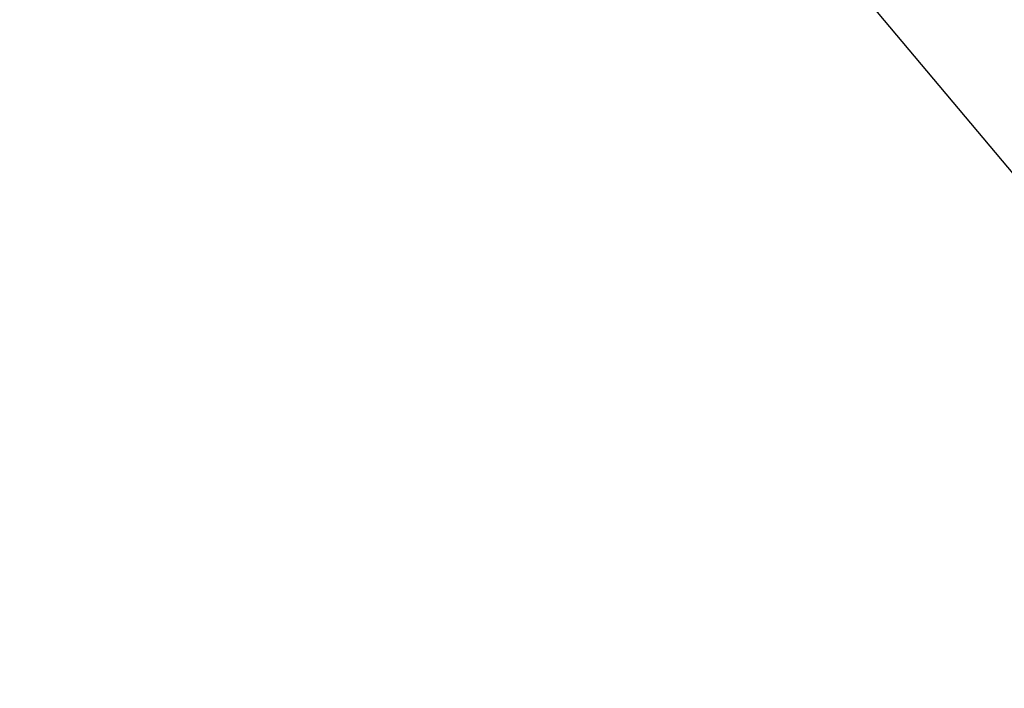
# Model space of a CAD drawing. Extents: x 0 to 363660, y 0 to 4201329.
# Tile 157 of 256: x 360221.7076 to 360221.7726, y 4200495.3942 to 4200495.4383. Entities that reach past the tile are written whole.
import ezdxf

# ---------------------------------------------------------------- set-up
doc = ezdxf.new("R2010")
doc.units = 0
doc.header["$LTSCALE"] = 0.5
doc.header["$MEASUREMENT"] = 0
doc.linetypes.add('Д_ТРОТ_ТРУБА', pattern=[3, 1.5, -1.5])
doc.layers.add('(025) Дорога', color=7, linetype='Continuous')
doc.layers.add('.', color=7, linetype='Continuous', lineweight=15)

# ---------------------------------------------------------------- blocks, each defined once
blk = doc.blocks.new('gergrgrre')
at = {"layer": '(025) Дорога', "linetype": 'Д_ТРОТ_ТРУБА', "flags": 128}
blk.add_lwpolyline([(360034.858679, 4200791.392138), (360036.732518, 4200790.501157), (360038.761234, 4200786.552604), (360042.501124, 4200778.433284), (360055.49158, 4200753.987861), (360078.802933, 4200711.410784), (360116.369038, 4200649.915482), (360150.8, 4200586.239998), (360165.682426, 4200563.024998), (360179.515, 4200545.240001), (360209.989249, 4200509.460904), (360265.27, 4200443.629997), (360306.026155, 4200398.778133), (360384.564822, 4200319.740076), (360425.36654, 4200280.592189), (360454.087447, 4200253.775101), (360461.596272, 4200243.167315), (360473.356162, 4200225.781944), (360486.072345, 4200211.833149), (360495.233167, 4200201.294555)], dxfattribs=at)

msp = doc.modelspace()

# ---------------------------------------------------------------- hatches: boundary and pattern name
at = {"layer": '.', "ltscale": 0.149071}
h = msp.add_hatch(color=256, dxfattribs=at)
h.dxf.hatch_style = 1
h.set_gradient(color1=(255, 255, 255), tint=1)
h.paths.add_polyline_path([(359890.240765, 4200193.891078), (361190.240765, 4200193.891078), (361190.240765, 4201328.891078), (359890.240765, 4201328.891078)])
h.paths.add_polyline_path([(359905.240765, 4201313.891078), (361175.240765, 4201313.891078), (361175.240765, 4200208.891078), (359905.240765, 4200208.891078)], flags=16)

# ---------------------------------------------------------------- block references
at = {"linetype": 'Continuous'}
msp.add_blockref('gergrgrre', (0, 0), dxfattribs=at)

doc.saveas('drawing.dxf')
